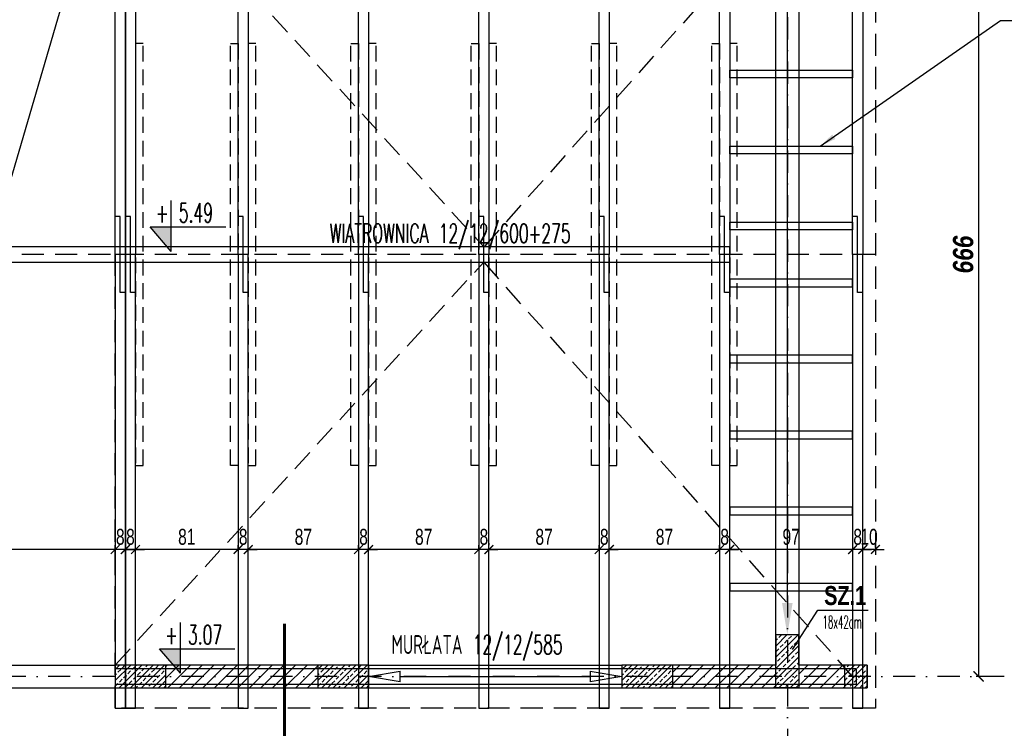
# Model space of a CAD drawing. Extents: x 10476 to 23681, y -304923 to -300723.
# Tile 22 of 25: x 21160 to 21937, y -302086 to -301527. Entities that reach past the tile are written whole.
import ezdxf

# ---------------------------------------------------------------- set-up
doc = ezdxf.new("R2010")
doc.units = 0
doc.header["$MEASUREMENT"] = 0
for name, pattern in [('DASH', [0.75, 0.5, -0.25]), ('DASHDOT', [1, 0.5, -0.25, 0, -0.25]), ('DASHED', [0.75, 0.5, -0.25])]:
    doc.linetypes.add(name, pattern=pattern)
doc.layers.get('0').update_dxf_attribs({"linetype": 'CONTINUOUS'})
doc.layers.get('DEFPOINTS').update_dxf_attribs({"linetype": 'CONTINUOUS'})
doc.layers.add('OBRYS', color=7, linetype='CONTINUOUS')
doc.styles.add('GRYF', font='arialbd.ttf', dxfattribs={"width": 0.8})
doc.styles.add('kursywa', font='arialbi.ttf', dxfattribs={"width": 0.8})
doc.styles.add('RAMKA', font='arial.ttf', dxfattribs={"width": 0.7})
doc.styles.get("Standard").update_dxf_attribs({"font": 'txt.shx', "width": 0.6})
doc.dimstyles.new('1-100', dxfattribs={"dimscale": 4, "dimtxt": 4, "dimasz": 2, "dimexe": 0.5, "dimexo": 1, "dimgap": 1, "dimtad": 1, "dimdec": 0, "dimrnd": 0.1, "dimdsep": 46, "dimtxsty": 'kursywa', "dimblk": 'ARCHTICK', "dimcen": 0, "dimclrd": 2, "dimclre": 2, "dimclrt": 7, "dimazin": 2, "dimtfac": 1, "dimtdec": 0, "dimtix": 1, "dimtmove": 0, "dimatfit": 3, "dimfxl": 1, "dimtolj": 1, "dimarcsym": 0})
doc.dimstyles.new('1-50', dxfattribs={"dimscale": 6.5, "dimtxt": 2, "dimasz": 1, "dimexe": 0.5, "dimexo": 1, "dimgap": 0.5, "dimtad": 1, "dimrnd": 0.5, "dimdsep": 46, "dimtxsty": 'RAMKA', "dimblk": 'ARCHTICK', "dimcen": 0, "dimclrd": 2, "dimclre": 2, "dimclrt": 7, "dimadec": 0, "dimazin": 2, "dimtfac": 1, "dimtix": 1, "dimtmove": 0, "dimatfit": 3, "dimfxl": 1, "dimtolj": 1, "dimarcsym": 0})
doc.dimstyles.new('1-75', dxfattribs={"dimscale": 7, "dimtxt": 1.8, "dimasz": 1, "dimexe": 0.5, "dimexo": 1, "dimgap": 0.5, "dimtad": 1, "dimrnd": 0.5, "dimdsep": 46, "dimtxsty": 'RAMKA', "dimblk": 'ARCHTICK', "dimcen": 0, "dimclrd": 2, "dimclre": 2, "dimclrt": 7, "dimadec": 0, "dimazin": 2, "dimtfac": 1, "dimtix": 1, "dimtmove": 0, "dimatfit": 3, "dimfxl": 1, "dimtolj": 1, "dimarcsym": 0})
doc.dimstyles.new('podciągi', dxfattribs={"dimscale": 0, "dimtxt": 0.0001, "dimasz": 25, "dimexe": 0, "dimexo": 0, "dimgap": 0.6, "dimtad": 1, "dimdec": 4, "dimrnd": 0.1, "dimdsep": 46, "dimtxsty": 'Standard', "dimcen": 0, "dimclrd": 1, "dimclre": 2, "dimclrt": 2, "dimadec": 0, "dimazin": 0, "dimtfac": 1, "dimtdec": 4, "dimtix": 1, "dimtmove": 0, "dimatfit": 3, "dimfxl": 1, "dimtolj": 1, "dimarcsym": 0})
pattern_1 = [(45, (-115647.39, -269893.226), (-4.5961939, 4.5961939), [])]

# ---------------------------------------------------------------- blocks, each defined once
blk = doc.blocks.new('_ArchTick')
at = {"color": 0, "linetype": 'Continuous', "const_width": 0.15}
blk.add_lwpolyline([(-0.5, -0.5), (0.5, 0.5)], dxfattribs=at)
blk = doc.blocks.new('*D6')
at = {"color": 2, "lineweight": -2, "ltscale": 35, "transparency": 16777216}
for p, q in [((21930.98, -301379.15), (21914.45, -301379.15)), ((21916.45, -301379.15), (21916.45, -302045.15)), ((21930.98, -302045.15), (21914.45, -302045.15))]:
    blk.add_line(p, q, dxfattribs=at)
at = {"layer": 'DEFPOINTS', "color": 0, "ltscale": 35, "transparency": 16777216}
for p in [(21934.98, -301379.15), (21916.45, -302045.15), (21934.98, -302045.15)]:
    blk.add_point(p, dxfattribs=at)
at = {"color": 2, "lineweight": -2, "ltscale": 35, "transparency": 16777216, "xscale": 8, "yscale": 8, "zscale": 8}
for p, rotation in [((21916.45, -301379.15), 90), ((21916.45, -302045.15), 270)]:
    blk.add_blockref('_ArchTick', p, dxfattribs=dict(at, rotation=rotation))
at = {"color": 7, "ltscale": 35, "transparency": 16777216, "insert": (21904.28, -301712.15), "char_height": 16, "attachment_point": 5, "rotation": 90, "style": 'kursywa'}
blk.add_mtext('\\A1;666', dxfattribs=at)
blk = doc.blocks.new('*D7')
at = {"color": 1, "lineweight": -2, "ltscale": 35, "transparency": 16777216}
blk.add_line((21765.44, -301437.15), (21765.44, -301987.15), dxfattribs=at)
at = {"color": 1, "ltscale": 35, "transparency": 16777216}
for points in [[(21761.28, -301437.15), (21769.61, -301437.15), (21765.44, -301412.15)], [(21761.28, -301987.15), (21769.61, -301987.15), (21765.44, -302012.15)]]:
    blk.add_solid(points, dxfattribs=at)
at = {"layer": 'DEFPOINTS', "color": 0, "ltscale": 35, "transparency": 16777216}
for p in [(21765.44, -301412.15), (21765.44, -302012.15), (21765.44, -302012.15)]:
    blk.add_point(p, dxfattribs=at)
at = {"color": 2, "ltscale": 35, "transparency": 16777216, "insert": (21764.84, -301712.15), "char_height": 0.0001, "attachment_point": 5, "rotation": 90}
blk.add_mtext('\\A1;600', dxfattribs=at)
blk = doc.blocks.new('_ClosedBlank')
at = {"color": 0, "linetype": 'ByBlock', "lineweight": -2}
for p, q in [((-1, 0.167), (0, 0)), ((-1, 0.167), (-1, -0.167)), ((0, 0), (-1, -0.167))]:
    blk.add_line(p, q, dxfattribs=at)
blk = doc.blocks.new('*D9')
at = {"color": 7, "lineweight": -2, "ltscale": 35, "transparency": 16777216}
blk.add_line((21459.94, -302045.15), (21609.94, -302045.15), dxfattribs=at)
at = {"layer": 'DEFPOINTS', "color": 0, "ltscale": 35, "transparency": 16777216}
for p in [(21434.94, -302045.15), (21634.94, -302045.15), (21634.94, -302045.15)]:
    blk.add_point(p, dxfattribs=at)
at = {"color": 7, "lineweight": -2, "ltscale": 35, "transparency": 16777216, "xscale": 25, "yscale": 25, "zscale": 25, "rotation": 180}
blk.add_blockref('_ClosedBlank', (21434.94, -302045.15), dxfattribs=at)
at = {"color": 7, "lineweight": -2, "ltscale": 35, "transparency": 16777216, "xscale": 25, "yscale": 25, "zscale": 25}
blk.add_blockref('_ClosedBlank', (21634.94, -302045.15), dxfattribs=at)
at = {"color": 2, "ltscale": 35, "transparency": 16777216, "insert": (21534.94, -302044.55), "char_height": 0.0001, "attachment_point": 5}
blk.add_mtext('\\A1;200', dxfattribs=at)
blk = doc.blocks.new('W')
at = {"layer": 'OBRYS', "linetype": 'Continuous'}
for p, q in [((0, -32.09), (0, 0)), ((0, -32.09), (-13.28, -16.67)), ((-13.28, -16.67), (34.41, -16.67))]:
    blk.add_line(p, q, dxfattribs=at)
blk = doc.blocks.new('*D32')
at = {"color": 2, "lineweight": -2, "ltscale": 35, "transparency": 16777216}
for p, q in [((21824.94, -301943.38), (21824.94, -301941.45)), ((21834.94, -301943.38), (21834.94, -301941.45)), ((21824.94, -301944.95), (21817.94, -301944.95)), ((21834.94, -301944.95), (21824.94, -301944.95)), ((21834.94, -301944.95), (21841.94, -301944.95))]:
    blk.add_line(p, q, dxfattribs=at)
at = {"layer": 'DEFPOINTS', "color": 0, "ltscale": 35, "transparency": 16777216}
for p in [(21824.94, -301944.95), (21824.94, -301950.38), (21834.94, -301950.38)]:
    blk.add_point(p, dxfattribs=at)
at = {"color": 2, "lineweight": -2, "ltscale": 35, "transparency": 16777216, "xscale": 7, "yscale": 7, "zscale": 7}
blk.add_blockref('_ArchTick', (21824.94, -301944.95), dxfattribs=at)
at = {"color": 2, "lineweight": -2, "ltscale": 35, "transparency": 16777216, "xscale": 7, "yscale": 7, "zscale": 7, "rotation": 180}
blk.add_blockref('_ArchTick', (21834.94, -301944.95), dxfattribs=at)
at = {"color": 7, "ltscale": 35, "transparency": 16777216, "insert": (21829.94, -301935.02), "char_height": 12.6, "attachment_point": 5, "style": 'RAMKA'}
blk.add_mtext('\\A1;10', dxfattribs=at)
blk = doc.blocks.new('*D33')
at = {"color": 2, "lineweight": -2, "ltscale": 35, "transparency": 16777216}
for p, q in [((21816.94, -301937.95), (21816.94, -301941.45)), ((21824.94, -301943.38), (21824.94, -301941.45)), ((21816.94, -301944.95), (21809.94, -301944.95)), ((21824.94, -301944.95), (21816.94, -301944.95)), ((21824.94, -301944.95), (21831.94, -301944.95))]:
    blk.add_line(p, q, dxfattribs=at)
at = {"layer": 'DEFPOINTS', "color": 0, "ltscale": 35, "transparency": 16777216}
for p in [(21816.94, -301944.95), (21816.94, -301944.95), (21824.94, -301950.38)]:
    blk.add_point(p, dxfattribs=at)
at = {"color": 2, "lineweight": -2, "ltscale": 35, "transparency": 16777216, "xscale": 7, "yscale": 7, "zscale": 7}
blk.add_blockref('_ArchTick', (21816.94, -301944.95), dxfattribs=at)
at = {"color": 2, "lineweight": -2, "ltscale": 35, "transparency": 16777216, "xscale": 7, "yscale": 7, "zscale": 7, "rotation": 180}
blk.add_blockref('_ArchTick', (21824.94, -301944.95), dxfattribs=at)
at = {"color": 7, "ltscale": 35, "transparency": 16777216, "insert": (21820.94, -301935.02), "char_height": 12.6, "attachment_point": 5, "style": 'RAMKA'}
blk.add_mtext('\\A1;8', dxfattribs=at)
blk = doc.blocks.new('*D34')
at = {"color": 2, "lineweight": -2, "ltscale": 35, "transparency": 16777216}
for p, q in [((21719.94, -301944.68), (21719.94, -301941.45)), ((21816.94, -301937.95), (21816.94, -301941.45)), ((21816.94, -301944.95), (21719.94, -301944.95))]:
    blk.add_line(p, q, dxfattribs=at)
at = {"layer": 'DEFPOINTS', "color": 0, "ltscale": 35, "transparency": 16777216}
for p in [(21719.94, -301944.95), (21816.94, -301944.95), (21719.94, -301951.68)]:
    blk.add_point(p, dxfattribs=at)
at = {"color": 2, "lineweight": -2, "ltscale": 35, "transparency": 16777216, "xscale": 7, "yscale": 7, "zscale": 7, "rotation": 180}
blk.add_blockref('_ArchTick', (21719.94, -301944.95), dxfattribs=at)
at = {"color": 2, "lineweight": -2, "ltscale": 35, "transparency": 16777216, "xscale": 7, "yscale": 7, "zscale": 7}
blk.add_blockref('_ArchTick', (21816.94, -301944.95), dxfattribs=at)
at = {"color": 7, "ltscale": 35, "transparency": 16777216, "insert": (21768.44, -301935.02), "char_height": 12.6, "attachment_point": 5, "style": 'RAMKA'}
blk.add_mtext('\\A1;97', dxfattribs=at)
blk = doc.blocks.new('*D35')
at = {"color": 2, "lineweight": -2, "ltscale": 35, "transparency": 16777216}
for p, q in [((21711.94, -301946.79), (21711.94, -301941.45)), ((21719.94, -301944.68), (21719.94, -301941.45)), ((21711.94, -301944.95), (21704.94, -301944.95)), ((21719.94, -301944.95), (21711.94, -301944.95)), ((21719.94, -301944.95), (21726.94, -301944.95))]:
    blk.add_line(p, q, dxfattribs=at)
at = {"layer": 'DEFPOINTS', "color": 0, "ltscale": 35, "transparency": 16777216}
for p in [(21711.94, -301944.95), (21711.94, -301953.79), (21719.94, -301951.68)]:
    blk.add_point(p, dxfattribs=at)
at = {"color": 2, "lineweight": -2, "ltscale": 35, "transparency": 16777216, "xscale": 7, "yscale": 7, "zscale": 7}
blk.add_blockref('_ArchTick', (21711.94, -301944.95), dxfattribs=at)
at = {"color": 2, "lineweight": -2, "ltscale": 35, "transparency": 16777216, "xscale": 7, "yscale": 7, "zscale": 7, "rotation": 180}
blk.add_blockref('_ArchTick', (21719.94, -301944.95), dxfattribs=at)
at = {"color": 7, "ltscale": 35, "transparency": 16777216, "insert": (21715.94, -301935.02), "char_height": 12.6, "attachment_point": 5, "style": 'RAMKA'}
blk.add_mtext('\\A1;8', dxfattribs=at)
blk = doc.blocks.new('*D36')
at = {"color": 2, "lineweight": -2, "ltscale": 35, "transparency": 16777216}
for p, q in [((21624.94, -301944.44), (21624.94, -301941.45)), ((21711.94, -301946.79), (21711.94, -301941.45)), ((21711.94, -301944.95), (21624.94, -301944.95))]:
    blk.add_line(p, q, dxfattribs=at)
at = {"layer": 'DEFPOINTS', "color": 0, "ltscale": 35, "transparency": 16777216}
for p in [(21624.94, -301944.95), (21624.94, -301951.44), (21711.94, -301953.79)]:
    blk.add_point(p, dxfattribs=at)
at = {"color": 2, "lineweight": -2, "ltscale": 35, "transparency": 16777216, "xscale": 7, "yscale": 7, "zscale": 7, "rotation": 180}
blk.add_blockref('_ArchTick', (21624.94, -301944.95), dxfattribs=at)
at = {"color": 2, "lineweight": -2, "ltscale": 35, "transparency": 16777216, "xscale": 7, "yscale": 7, "zscale": 7}
blk.add_blockref('_ArchTick', (21711.94, -301944.95), dxfattribs=at)
at = {"color": 7, "ltscale": 35, "transparency": 16777216, "insert": (21668.44, -301935.02), "char_height": 12.6, "attachment_point": 5, "style": 'RAMKA'}
blk.add_mtext('\\A1;87', dxfattribs=at)
blk = doc.blocks.new('*D37')
at = {"color": 2, "lineweight": -2, "ltscale": 35, "transparency": 16777216}
for p, q in [((21616.94, -301944.44), (21616.94, -301941.45)), ((21624.94, -301944.44), (21624.94, -301941.45)), ((21616.94, -301944.95), (21609.94, -301944.95)), ((21624.94, -301944.95), (21616.94, -301944.95)), ((21624.94, -301944.95), (21631.94, -301944.95))]:
    blk.add_line(p, q, dxfattribs=at)
at = {"layer": 'DEFPOINTS', "color": 0, "ltscale": 35, "transparency": 16777216}
for p in [(21616.94, -301944.95), (21616.94, -301951.44), (21624.94, -301951.44)]:
    blk.add_point(p, dxfattribs=at)
at = {"color": 2, "lineweight": -2, "ltscale": 35, "transparency": 16777216, "xscale": 7, "yscale": 7, "zscale": 7}
blk.add_blockref('_ArchTick', (21616.94, -301944.95), dxfattribs=at)
at = {"color": 2, "lineweight": -2, "ltscale": 35, "transparency": 16777216, "xscale": 7, "yscale": 7, "zscale": 7, "rotation": 180}
blk.add_blockref('_ArchTick', (21624.94, -301944.95), dxfattribs=at)
at = {"color": 7, "ltscale": 35, "transparency": 16777216, "insert": (21620.94, -301935.02), "char_height": 12.6, "attachment_point": 5, "style": 'RAMKA'}
blk.add_mtext('\\A1;8', dxfattribs=at)
blk = doc.blocks.new('*D38')
at = {"color": 2, "lineweight": -2, "ltscale": 35, "transparency": 16777216}
for p, q in [((21529.94, -301939.84), (21529.94, -301941.45)), ((21616.94, -301944.44), (21616.94, -301941.45)), ((21616.94, -301944.95), (21529.94, -301944.95))]:
    blk.add_line(p, q, dxfattribs=at)
at = {"layer": 'DEFPOINTS', "color": 0, "ltscale": 35, "transparency": 16777216}
for p in [(21529.94, -301944.95), (21529.94, -301946.84), (21616.94, -301951.44)]:
    blk.add_point(p, dxfattribs=at)
at = {"color": 2, "lineweight": -2, "ltscale": 35, "transparency": 16777216, "xscale": 7, "yscale": 7, "zscale": 7, "rotation": 180}
blk.add_blockref('_ArchTick', (21529.94, -301944.95), dxfattribs=at)
at = {"color": 2, "lineweight": -2, "ltscale": 35, "transparency": 16777216, "xscale": 7, "yscale": 7, "zscale": 7}
blk.add_blockref('_ArchTick', (21616.94, -301944.95), dxfattribs=at)
at = {"color": 7, "ltscale": 35, "transparency": 16777216, "insert": (21573.44, -301935.02), "char_height": 12.6, "attachment_point": 5, "style": 'RAMKA'}
blk.add_mtext('\\A1;87', dxfattribs=at)
blk = doc.blocks.new('*D39')
at = {"color": 2, "lineweight": -2, "ltscale": 35, "transparency": 16777216}
for p, q in [((21521.94, -301944.47), (21521.94, -301941.45)), ((21529.94, -301939.84), (21529.94, -301941.45)), ((21521.94, -301944.95), (21514.94, -301944.95)), ((21529.94, -301944.95), (21521.94, -301944.95)), ((21529.94, -301944.95), (21536.94, -301944.95))]:
    blk.add_line(p, q, dxfattribs=at)
at = {"layer": 'DEFPOINTS', "color": 0, "ltscale": 35, "transparency": 16777216}
for p in [(21521.94, -301944.95), (21529.94, -301946.84), (21521.94, -301951.47)]:
    blk.add_point(p, dxfattribs=at)
at = {"color": 2, "lineweight": -2, "ltscale": 35, "transparency": 16777216, "xscale": 7, "yscale": 7, "zscale": 7}
blk.add_blockref('_ArchTick', (21521.94, -301944.95), dxfattribs=at)
at = {"color": 2, "lineweight": -2, "ltscale": 35, "transparency": 16777216, "xscale": 7, "yscale": 7, "zscale": 7, "rotation": 180}
blk.add_blockref('_ArchTick', (21529.94, -301944.95), dxfattribs=at)
at = {"color": 7, "ltscale": 35, "transparency": 16777216, "insert": (21525.94, -301935.02), "char_height": 12.6, "attachment_point": 5, "style": 'RAMKA'}
blk.add_mtext('\\A1;8', dxfattribs=at)
blk = doc.blocks.new('*D40')
at = {"color": 2, "lineweight": -2, "ltscale": 35, "transparency": 16777216}
for p, q in [((21434.94, -301944.47), (21434.94, -301941.45)), ((21521.94, -301944.47), (21521.94, -301941.45)), ((21521.94, -301944.95), (21434.94, -301944.95))]:
    blk.add_line(p, q, dxfattribs=at)
at = {"layer": 'DEFPOINTS', "color": 0, "ltscale": 35, "transparency": 16777216}
for p in [(21434.94, -301944.95), (21434.94, -301951.47), (21521.94, -301951.47)]:
    blk.add_point(p, dxfattribs=at)
at = {"color": 2, "lineweight": -2, "ltscale": 35, "transparency": 16777216, "xscale": 7, "yscale": 7, "zscale": 7, "rotation": 180}
blk.add_blockref('_ArchTick', (21434.94, -301944.95), dxfattribs=at)
at = {"color": 2, "lineweight": -2, "ltscale": 35, "transparency": 16777216, "xscale": 7, "yscale": 7, "zscale": 7}
blk.add_blockref('_ArchTick', (21521.94, -301944.95), dxfattribs=at)
at = {"color": 7, "ltscale": 35, "transparency": 16777216, "insert": (21478.44, -301935.02), "char_height": 12.6, "attachment_point": 5, "style": 'RAMKA'}
blk.add_mtext('\\A1;87', dxfattribs=at)
blk = doc.blocks.new('*D41')
at = {"color": 2, "lineweight": -2, "ltscale": 35, "transparency": 16777216}
for p, q in [((21426.94, -301944.47), (21426.94, -301941.45)), ((21434.94, -301944.47), (21434.94, -301941.45)), ((21426.94, -301944.95), (21419.94, -301944.95)), ((21434.94, -301944.95), (21426.94, -301944.95)), ((21434.94, -301944.95), (21441.94, -301944.95))]:
    blk.add_line(p, q, dxfattribs=at)
at = {"layer": 'DEFPOINTS', "color": 0, "ltscale": 35, "transparency": 16777216}
for p in [(21426.94, -301944.95), (21426.94, -301951.47), (21434.94, -301951.47)]:
    blk.add_point(p, dxfattribs=at)
at = {"color": 2, "lineweight": -2, "ltscale": 35, "transparency": 16777216, "xscale": 7, "yscale": 7, "zscale": 7}
blk.add_blockref('_ArchTick', (21426.94, -301944.95), dxfattribs=at)
at = {"color": 2, "lineweight": -2, "ltscale": 35, "transparency": 16777216, "xscale": 7, "yscale": 7, "zscale": 7, "rotation": 180}
blk.add_blockref('_ArchTick', (21434.94, -301944.95), dxfattribs=at)
at = {"color": 7, "ltscale": 35, "transparency": 16777216, "insert": (21430.94, -301935.02), "char_height": 12.6, "attachment_point": 5, "style": 'RAMKA'}
blk.add_mtext('\\A1;8', dxfattribs=at)
blk = doc.blocks.new('*D42')
at = {"color": 2, "lineweight": -2, "ltscale": 35, "transparency": 16777216}
for p, q in [((21339.94, -301944.47), (21339.94, -301941.45)), ((21426.94, -301944.47), (21426.94, -301941.45)), ((21426.94, -301944.95), (21339.94, -301944.95))]:
    blk.add_line(p, q, dxfattribs=at)
at = {"layer": 'DEFPOINTS', "color": 0, "ltscale": 35, "transparency": 16777216}
for p in [(21339.94, -301944.95), (21339.94, -301951.47), (21426.94, -301951.47)]:
    blk.add_point(p, dxfattribs=at)
at = {"color": 2, "lineweight": -2, "ltscale": 35, "transparency": 16777216, "xscale": 7, "yscale": 7, "zscale": 7, "rotation": 180}
blk.add_blockref('_ArchTick', (21339.94, -301944.95), dxfattribs=at)
at = {"color": 2, "lineweight": -2, "ltscale": 35, "transparency": 16777216, "xscale": 7, "yscale": 7, "zscale": 7}
blk.add_blockref('_ArchTick', (21426.94, -301944.95), dxfattribs=at)
at = {"color": 7, "ltscale": 35, "transparency": 16777216, "insert": (21383.44, -301935.02), "char_height": 12.6, "attachment_point": 5, "style": 'RAMKA'}
blk.add_mtext('\\A1;87', dxfattribs=at)
blk = doc.blocks.new('*D43')
at = {"color": 2, "lineweight": -2, "ltscale": 35, "transparency": 16777216}
for p, q in [((21331.94, -301944.47), (21331.94, -301941.45)), ((21339.94, -301944.47), (21339.94, -301941.45)), ((21331.94, -301944.95), (21324.94, -301944.95)), ((21339.94, -301944.95), (21331.94, -301944.95)), ((21339.94, -301944.95), (21346.94, -301944.95))]:
    blk.add_line(p, q, dxfattribs=at)
at = {"layer": 'DEFPOINTS', "color": 0, "ltscale": 35, "transparency": 16777216}
for p in [(21331.94, -301944.95), (21331.94, -301951.47), (21339.94, -301951.47)]:
    blk.add_point(p, dxfattribs=at)
at = {"color": 2, "lineweight": -2, "ltscale": 35, "transparency": 16777216, "xscale": 7, "yscale": 7, "zscale": 7}
blk.add_blockref('_ArchTick', (21331.94, -301944.95), dxfattribs=at)
at = {"color": 2, "lineweight": -2, "ltscale": 35, "transparency": 16777216, "xscale": 7, "yscale": 7, "zscale": 7, "rotation": 180}
blk.add_blockref('_ArchTick', (21339.94, -301944.95), dxfattribs=at)
at = {"color": 7, "ltscale": 35, "transparency": 16777216, "insert": (21335.94, -301935.02), "char_height": 12.6, "attachment_point": 5, "style": 'RAMKA'}
blk.add_mtext('\\A1;8', dxfattribs=at)
blk = doc.blocks.new('*D44')
at = {"color": 2, "lineweight": -2, "ltscale": 35, "transparency": 16777216}
for p, q in [((21250.94, -301949.9), (21250.94, -301941.45)), ((21331.94, -301944.47), (21331.94, -301941.45)), ((21331.94, -301944.95), (21250.94, -301944.95))]:
    blk.add_line(p, q, dxfattribs=at)
at = {"layer": 'DEFPOINTS', "color": 0, "ltscale": 35, "transparency": 16777216}
for p in [(21250.94, -301944.95), (21250.94, -301956.9), (21331.94, -301951.47)]:
    blk.add_point(p, dxfattribs=at)
at = {"color": 2, "lineweight": -2, "ltscale": 35, "transparency": 16777216, "xscale": 7, "yscale": 7, "zscale": 7, "rotation": 180}
blk.add_blockref('_ArchTick', (21250.94, -301944.95), dxfattribs=at)
at = {"color": 2, "lineweight": -2, "ltscale": 35, "transparency": 16777216, "xscale": 7, "yscale": 7, "zscale": 7}
blk.add_blockref('_ArchTick', (21331.94, -301944.95), dxfattribs=at)
at = {"color": 7, "ltscale": 35, "transparency": 16777216, "insert": (21291.44, -301935.02), "char_height": 12.6, "attachment_point": 5, "style": 'RAMKA'}
blk.add_mtext('\\A1;81', dxfattribs=at)
blk = doc.blocks.new('*D45')
at = {"color": 2, "lineweight": -2, "ltscale": 35, "transparency": 16777216}
for p, q in [((21242.94, -301949.9), (21242.94, -301941.45)), ((21250.94, -301949.9), (21250.94, -301941.45)), ((21242.94, -301944.95), (21235.94, -301944.95)), ((21250.94, -301944.95), (21242.94, -301944.95)), ((21250.94, -301944.95), (21257.94, -301944.95))]:
    blk.add_line(p, q, dxfattribs=at)
at = {"layer": 'DEFPOINTS', "color": 0, "ltscale": 35, "transparency": 16777216}
for p in [(21242.94, -301944.95), (21242.94, -301956.9), (21250.94, -301956.9)]:
    blk.add_point(p, dxfattribs=at)
at = {"color": 2, "lineweight": -2, "ltscale": 35, "transparency": 16777216, "xscale": 7, "yscale": 7, "zscale": 7}
blk.add_blockref('_ArchTick', (21242.94, -301944.95), dxfattribs=at)
at = {"color": 2, "lineweight": -2, "ltscale": 35, "transparency": 16777216, "xscale": 7, "yscale": 7, "zscale": 7, "rotation": 180}
blk.add_blockref('_ArchTick', (21250.94, -301944.95), dxfattribs=at)
at = {"color": 7, "ltscale": 35, "transparency": 16777216, "insert": (21246.94, -301935.02), "char_height": 12.6, "attachment_point": 5, "style": 'RAMKA'}
blk.add_mtext('\\A1;8', dxfattribs=at)
blk = doc.blocks.new('*D46')
at = {"color": 2, "lineweight": -2, "ltscale": 35, "transparency": 16777216}
for p, q in [((21234.94, -301949.9), (21234.94, -301941.45)), ((21242.94, -301949.9), (21242.94, -301941.45)), ((21234.94, -301944.95), (21227.94, -301944.95)), ((21242.94, -301944.95), (21234.94, -301944.95)), ((21242.94, -301944.95), (21249.94, -301944.95))]:
    blk.add_line(p, q, dxfattribs=at)
at = {"layer": 'DEFPOINTS', "color": 0, "ltscale": 35, "transparency": 16777216}
for p in [(21234.94, -301944.95), (21234.94, -301956.9), (21242.94, -301956.9)]:
    blk.add_point(p, dxfattribs=at)
at = {"color": 2, "lineweight": -2, "ltscale": 35, "transparency": 16777216, "xscale": 7, "yscale": 7, "zscale": 7}
blk.add_blockref('_ArchTick', (21234.94, -301944.95), dxfattribs=at)
at = {"color": 2, "lineweight": -2, "ltscale": 35, "transparency": 16777216, "xscale": 7, "yscale": 7, "zscale": 7, "rotation": 180}
blk.add_blockref('_ArchTick', (21242.94, -301944.95), dxfattribs=at)
at = {"color": 7, "ltscale": 35, "transparency": 16777216, "insert": (21238.94, -301935.02), "char_height": 12.6, "attachment_point": 5, "style": 'RAMKA'}
blk.add_mtext('\\A1;8', dxfattribs=at)
blk = doc.blocks.new('*D47')
at = {"color": 2, "lineweight": -2, "ltscale": 35, "transparency": 16777216}
for p, q in [((21034.95, -301944.34), (21034.95, -301941.45)), ((21234.94, -301949.9), (21234.94, -301941.45)), ((21234.94, -301944.95), (21034.95, -301944.95))]:
    blk.add_line(p, q, dxfattribs=at)
at = {"layer": 'DEFPOINTS', "color": 0, "ltscale": 35, "transparency": 16777216}
for p in [(21034.95, -301944.95), (21034.95, -301951.34), (21234.94, -301956.9)]:
    blk.add_point(p, dxfattribs=at)
at = {"color": 2, "lineweight": -2, "ltscale": 35, "transparency": 16777216, "xscale": 7, "yscale": 7, "zscale": 7, "rotation": 180}
blk.add_blockref('_ArchTick', (21034.95, -301944.95), dxfattribs=at)
at = {"color": 2, "lineweight": -2, "ltscale": 35, "transparency": 16777216, "xscale": 7, "yscale": 7, "zscale": 7}
blk.add_blockref('_ArchTick', (21234.94, -301944.95), dxfattribs=at)
at = {"color": 7, "ltscale": 35, "transparency": 16777216, "insert": (21134.95, -301935.02), "char_height": 12.6, "attachment_point": 5, "style": 'RAMKA'}
blk.add_mtext('\\A1;200', dxfattribs=at)

msp = doc.modelspace()

# ---------------------------------------------------------------- hatches: boundary and pattern name
at = {"linetype": 'Continuous', "ltscale": 35}
h = msp.add_hatch(dxfattribs=at)
h.set_pattern_fill('ANSI33', scale=25, style=0)
h.set_pattern_definition([(45, (-1734.902, -132074.5625), (-4.41941738, 4.41941738), []), (45, (-1730.483, -132074.5625), (-4.41941738, 4.41941738), [3.125, -1.5625])])
h.paths.add_polyline_path([(21774.44498, -302054.14813), (21774.44498, -302012.14813), (21756.44498, -302012.14813), (21756.44498, -302054.14813)])
h = msp.add_hatch(dxfattribs=at)
h.set_pattern_fill('ANSI33', scale=25, style=0)
h.set_pattern_definition([(45, (-2234.402, -132097.5625), (-4.41941738, 4.41941738), []), (45, (-2229.983, -132097.5625), (-4.41941738, 4.41941738), [3.125, -1.5625])])
h.paths.add_polyline_path([(21274.94498, -302054.14813), (21274.94498, -302036.14813), (21234.94498, -302036.14813), (21234.94498, -302054.14813)])
at = {"linetype": 'DASHDOT', "ltscale": 35}
h = msp.add_hatch(dxfattribs=at)
h.set_pattern_fill('CEGŁA_ZWYKŁA', color=2, scale=100, style=0, pattern_type=2)
h.set_pattern_definition(pattern_1)
h.paths.add_polyline_path([(21274.94498, -302036.14813), (21274.94498, -302054.14813), (21434.94497, -302054.14813), (21394.94498, -302054.14813), (21394.94498, -302036.14813)])
at = {"linetype": 'Continuous', "ltscale": 35}
h = msp.add_hatch(dxfattribs=at)
h.set_pattern_fill('ANSI33', scale=25, style=0)
h.set_pattern_definition([(45, (-2074.402, -132097.5625), (-4.41941738, 4.41941738), []), (45, (-2069.983, -132097.5625), (-4.41941738, 4.41941738), [3.125, -1.5625])])
h.paths.add_polyline_path([(21434.94498, -302054.14813), (21434.94498, -302036.14813), (21394.94498, -302036.14813), (21394.94498, -302054.14813)])
h = msp.add_hatch(dxfattribs=at)
h.set_pattern_fill('ANSI33', scale=25, style=0)
h.set_pattern_definition([(45, (-1834.402, -132097.5625), (-4.41941738, 4.41941738), []), (45, (-1829.983, -132097.5625), (-4.41941738, 4.41941738), [3.125, -1.5625])])
h.paths.add_polyline_path([(21674.94498, -302054.14813), (21674.94498, -302036.14813), (21634.94498, -302036.14813), (21634.94498, -302054.14813)])
at = {"linetype": 'DASHDOT', "ltscale": 35}
h = msp.add_hatch(dxfattribs=at)
h.set_pattern_fill('CEGŁA_ZWYKŁA', color=2, scale=100, style=0, pattern_type=2)
h.set_pattern_definition(pattern_1)
h.paths.add_polyline_path([(21674.94498, -302054.14813), (21756.44498, -302054.14813), (21756.44498, -302036.14813), (21677.39672, -302036.14813), (21674.94498, -302036.14813)])
h = msp.add_hatch(dxfattribs=at)
h.set_pattern_fill('CEGŁA_ZWYKŁA', color=2, scale=100, style=0, pattern_type=2)
h.set_pattern_definition(pattern_1)
h.paths.add_polyline_path([(21810.44497, -302054.14813), (21810.44497, -302036.14813), (21774.44498, -302036.14813), (21774.44498, -302054.14813)])
at = {"linetype": 'Continuous', "ltscale": 35}
h = msp.add_hatch(dxfattribs=at)
h.set_pattern_fill('ANSI33', scale=25, style=0)
h.set_pattern_definition([(45, (-1680.902, -132097.5625), (-4.41941738, 4.41941738), []), (45, (-1676.483, -132097.5625), (-4.41941738, 4.41941738), [3.125, -1.5625])])
h.paths.add_polyline_path([(21828.44497, -302054.14813), (21828.44498, -302036.14813), (21810.44498, -302036.14813), (21810.44497, -302054.14813)])

# ---------------------------------------------------------------- linework, layer by layer
at = {"color": 2, "linetype": 'DASHDOT', "ltscale": 35}
for p, q in [((21765.44498, -301244.04504), (21765.44498, -302251.70165)), ((21936.58, -302045.14813), (19908.02, -302045.14813))]:
    msp.add_line(p, q, dxfattribs=at)
at = {"color": 2, "ltscale": 35}
for p, q in [((21234.94498, -301370.14813), (21034.94587, -302054.14813)), ((21933.61817, -301527.5582), (22183.78503, -301527.5582))]:
    msp.add_line(p, q, dxfattribs=at)
at = {"color": 3, "linetype": 'DASHED', "ltscale": 35}
for p, q in [((21816.94498, -301379.14813), (21525.94498, -301706.14773)), ((21234.94498, -301388.14813), (21525.94498, -301706.14773)), ((21234.94498, -302036.14813), (21525.94498, -301718.14853)), ((21816.94498, -302045.14813), (21525.94498, -301718.14853))]:
    msp.add_line(p, q, dxfattribs=at)
at = {"color": 2}
for p, q in [((21756.44498, -302013.14813), (21756.44498, -301412.14813)), ((21774.44498, -301412.14813), (21774.44498, -302013.14813)), ((21034.94498, -302036.14813), (21234.94498, -302036.14813)), ((21434.94498, -302036.14813), (21634.94498, -302036.14813)), ((21034.94498, -302054.14813), (21234.94498, -302054.14813)), ((21434.94498, -302054.14813), (21634.94498, -302054.14813))]:
    msp.add_line(p, q, dxfattribs=at)
at = {"color": 4, "linetype": 'DASH', "ltscale": 35}
msp.add_line((21834.94498, -301712.14813), (20034.94498, -301712.14813), dxfattribs=at)
at = {"color": 7, "ltscale": 35}
for p, q in [((21367.66502, -302003.58867), (21367.66502, -302152.46456)), ((21368.36502, -302003.58867), (21368.36502, -302152.46456)), ((21369.06502, -302003.58867), (21369.06502, -302152.46456))]:
    msp.add_line(p, q, dxfattribs=at)
at = {"linetype": 'Continuous'}
for p, q in [((21756.44498, -302013.14813), (21756.44498, -302036.14813)), ((21774.44498, -302036.14813), (21774.44498, -302013.14813)), ((21434.94498, -302036.14813), (21234.94498, -302036.14813)), ((21234.94498, -302036.14813), (21234.94498, -302054.14813)), ((21434.94498, -302036.14813), (21434.94498, -302054.14813)), ((21756.44498, -302036.14813), (21634.94498, -302036.14813)), ((21634.94498, -302036.14813), (21634.94498, -302054.14813)), ((21790.44498, -302036.14813), (21774.44498, -302036.14813)), ((21828.44498, -302036.14813), (21790.44498, -302036.14813)), ((21828.44498, -302036.14813), (21828.44498, -302054.14813)), ((21234.94498, -302054.14813), (21434.94498, -302054.14813)), ((21634.94498, -302054.14813), (21774.44498, -302054.14813)), ((21774.44498, -302054.14813), (21790.44498, -302054.14813)), ((21790.44498, -302054.14813), (21828.44498, -302054.14813))]:
    msp.add_line(p, q, dxfattribs=at)
at = {"color": 4, "linetype": 'DASH', "ltscale": 35}
msp.add_lwpolyline([(21234.94498, -301354.14813), (21834.94498, -301354.14813), (21834.94498, -302070.14813), (21234.94498, -302070.14813)], close=True, dxfattribs=at)
at = {"color": 7, "ltscale": 35}
for points in [[(21242.94498, -301354.14813), (21242.94498, -301712.14813), (21234.94498, -301712.14813), (21234.94498, -301354.14813)], [(21250.94498, -301354.14813), (21250.94498, -301712.14813), (21242.94498, -301712.14813), (21242.94498, -301354.14813)], [(21339.94498, -301354.14813), (21339.94498, -301712.14813), (21331.94498, -301712.14813), (21331.94498, -301354.14813)], [(21434.94498, -301354.14813), (21434.94498, -301712.14813), (21426.94498, -301712.14813), (21426.94498, -301354.14813)], [(21529.94498, -301354.14813), (21529.94498, -301712.14813), (21521.94498, -301712.14813), (21521.94498, -301354.14813)], [(21624.94498, -301354.14813), (21624.94498, -301712.14813), (21616.94498, -301712.14813), (21616.94498, -301354.14813)], [(21719.94498, -301354.14813), (21719.94498, -301712.14813), (21711.94498, -301712.14813), (21711.94498, -301354.14813)], [(21824.94498, -301354.14813), (21824.94498, -301712.14813), (21816.94498, -301712.14813), (21816.94498, -301354.14813)], [(21816.94498, -301566.64813), (21816.94498, -301572.64813), (21719.94498, -301572.64813), (21719.94498, -301566.64813)], [(21816.94498, -301626.64813), (21816.94498, -301632.64813), (21719.94498, -301632.64813), (21719.94498, -301626.64813)], [(21816.94498, -301686.64813), (21816.94498, -301692.64813), (21719.94498, -301692.64813), (21719.94498, -301686.64813)], [(21242.94498, -302070.14813), (21242.94498, -301712.14813), (21234.94498, -301712.14813), (21234.94498, -302070.14813)], [(21250.94498, -302070.14813), (21250.94498, -301712.14813), (21242.94498, -301712.14813), (21242.94498, -302070.14813)], [(21339.94498, -302070.14813), (21339.94498, -301712.14813), (21331.94498, -301712.14813), (21331.94498, -302070.14813)], [(21434.94498, -302070.14813), (21434.94498, -301712.14813), (21426.94498, -301712.14813), (21426.94498, -302070.14813)], [(21529.94498, -302070.14813), (21529.94498, -301712.14813), (21521.94498, -301712.14813), (21521.94498, -302070.14813)], [(21624.94498, -302070.14813), (21624.94498, -301712.14813), (21616.94498, -301712.14813), (21616.94498, -302070.14813)], [(21719.94498, -302070.14813), (21719.94498, -301712.14813), (21711.94498, -301712.14813), (21711.94498, -302070.14813)], [(21824.94498, -302070.14813), (21824.94498, -301712.14813), (21816.94498, -301712.14813), (21816.94498, -302070.14813)], [(21816.94498, -301737.64813), (21816.94498, -301731.64813), (21719.94498, -301731.64813), (21719.94498, -301737.64813)], [(21816.94498, -301797.64813), (21816.94498, -301791.64813), (21719.94498, -301791.64813), (21719.94498, -301797.64813)], [(21816.94498, -301857.64813), (21816.94498, -301851.64813), (21719.94498, -301851.64813), (21719.94498, -301857.64813)], [(21816.94498, -301917.64813), (21816.94498, -301911.64813), (21719.94498, -301911.64813), (21719.94498, -301917.64813)], [(21816.94498, -301977.64813), (21816.94498, -301971.64813), (21719.94498, -301971.64813), (21719.94498, -301977.64813)], [(21756.44498, -302012.14813), (21774.44498, -302012.14813), (21774.44498, -302054.14813), (21756.44498, -302054.14813)], [(21234.94498, -302054.14813), (21274.94498, -302054.14813), (21274.94498, -302036.14813), (21234.94498, -302036.14813)], [(21394.94498, -302054.14813), (21434.94498, -302054.14813), (21434.94498, -302036.14813), (21394.94498, -302036.14813)], [(21634.94498, -302054.14813), (21674.94498, -302054.14813), (21674.94498, -302036.14813), (21634.94498, -302036.14813)], [(21810.44497, -302054.14813), (21828.44497, -302054.14813), (21828.44497, -302036.14813), (21810.44497, -302036.14813)], [(21819.94498, -302051.14813), (21819.94498, -302039.14813), (21234.94498, -302039.14813), (21234.94498, -302051.14813)]]:
    msp.add_lwpolyline(points, close=True, dxfattribs=at)
at = {"color": 2, "linetype": 'DASH', "ltscale": 25}
for points in [[(21250.94498, -301878.6203), (21256.94498, -301878.6203), (21256.94318, -301545.67596), (21250.94318, -301545.67596)], [(21331.94498, -301878.6203), (21325.94498, -301878.6203), (21325.94318, -301545.67596), (21331.94318, -301545.67596)], [(21339.94498, -301878.6203), (21345.94498, -301878.6203), (21345.94318, -301545.67596), (21339.94318, -301545.67596)], [(21426.94498, -301878.6203), (21420.94498, -301878.6203), (21420.94318, -301545.67596), (21426.94318, -301545.67596)], [(21434.94498, -301878.6203), (21440.94498, -301878.6203), (21440.94318, -301545.67596), (21434.94318, -301545.67596)], [(21521.94498, -301878.6203), (21515.94498, -301878.6203), (21515.94318, -301545.67596), (21521.94318, -301545.67596)], [(21529.94498, -301878.6203), (21535.94498, -301878.6203), (21535.94318, -301545.67596), (21529.94318, -301545.67596)], [(21616.94498, -301878.6203), (21610.94498, -301878.6203), (21610.94318, -301545.67596), (21616.94318, -301545.67596)], [(21624.94498, -301878.6203), (21630.94498, -301878.6203), (21630.94318, -301545.67596), (21624.94318, -301545.67596)], [(21711.94498, -301878.6203), (21705.94498, -301878.6203), (21705.94318, -301545.67596), (21711.94318, -301545.67596)], [(21719.94498, -301878.6203), (21725.94498, -301878.6203), (21725.94318, -301545.67596), (21719.94318, -301545.67596)]]:
    msp.add_lwpolyline(points, close=True, dxfattribs=at)
at = {"color": 7, "linetype": 'Continuous', "ltscale": 35, "flags": 128}
for points in [[(21242.94498, -301742.14813), (21238.94498, -301742.14813), (21238.94498, -301682.14813), (21234.94498, -301682.14813)], [(21250.94498, -301742.14813), (21246.94498, -301742.14813), (21246.94498, -301682.14813), (21242.94498, -301682.14813)], [(21339.94498, -301742.14813), (21335.94498, -301742.14813), (21335.94498, -301682.14813), (21331.94498, -301682.14813)], [(21434.94498, -301742.14813), (21430.94498, -301742.14813), (21430.94498, -301682.14813), (21426.94498, -301682.14813)], [(21529.94498, -301742.14813), (21525.94498, -301742.14813), (21525.94498, -301682.14813), (21521.94498, -301682.14813)], [(21624.94498, -301742.14813), (21620.94498, -301742.14813), (21620.94498, -301682.14813), (21616.94498, -301682.14813)], [(21719.94498, -301742.14813), (21715.94498, -301742.14813), (21715.94498, -301682.14813), (21711.94498, -301682.14813)], [(21824.94498, -301742.14813), (21820.94498, -301742.14813), (21820.94498, -301682.14813), (21816.94498, -301682.14813)]]:
    msp.add_lwpolyline(points, dxfattribs=at)
at = {"color": 2, "ltscale": 35}
msp.add_lwpolyline([(20844.94587, -301706.14813), (20844.94587, -301718.14813), (21719.94408, -301718.14864), (21719.94408, -301706.14864)], close=True, dxfattribs=at)
at = {"color": 2, "linetype": 'Continuous'}
for points in [[(21279.17019, -301709.67026), (21262.56752, -301690.39727), (21279.17019, -301690.39727)], [(21286.44, -302042.67), (21269.83732, -302023.39701), (21286.44, -302023.39701)]]:
    msp.add_solid(points, dxfattribs=at)

# ---------------------------------------------------------------- block references
at = {"xscale": 1.25, "yscale": 1.25, "zscale": 1.25}
for p in [(21279.17019, -301669.55663), (21286.44, -302002.55637)]:
    msp.add_blockref('W', p, dxfattribs=at)

# ---------------------------------------------------------------- texts
at = {"color": 7, "width": 0.6}
for s, p in [('+ 5.49', (21267.09519, -301686.76337)), ('+ 3.07', (21274.365, -302019.76311))]:
    msp.add_text(s, height=15, dxfattribs=at).set_placement(p)
at = {"color": 7, "ltscale": 35}
for s, height, width, p in [('WIATROWNICA 12/12/600+275', 15, 0.6, (21404.34177, -301702.94979)), ('18x42cm', 10, 0.5, (21793.19125, -302007.1879)), ('MURŁATA 12/12/585', 15, 0.6, (21452.92307, -302027.44865))]:
    msp.add_text(s, height=height, dxfattribs=dict(at, width=width)).set_placement(p)
at = {"color": 7, "ltscale": 35, "style": 'GRYF', "width": 0.75}
msp.add_text('SZ.1 ', height=15, dxfattribs=at).set_placement((21794.489, -301988.7879))

# ---------------------------------------------------------------- dimensions: what is measured, and where the dimension line sits
at = {"color": 7, "ltscale": 35}
dim = msp.add_linear_dim(base=(21916.45136, -302045.14813), p1=(21934.98493, -301379.14813), p2=(21934.98493, -302045.14813), angle=90, dimstyle='1-100', dxfattribs=at)
dim.commit()
dim.dimension.update_dxf_attribs({"geometry": '*D6', "text_midpoint": (21904.27673, -301712.14813)})
at = {"color": 4, "ltscale": 35}
dim = msp.add_linear_dim(base=(21765.44498, -302012.14813), p1=(21765.44498, -301412.14813), p2=(21765.44498, -302012.14813), angle=90, dimstyle='podciągi', override={"dimscale": 1}, dxfattribs=at)
dim.commit()
dim.dimension.update_dxf_attribs({"geometry": '*D7', "text_midpoint": (21764.84493, -301712.14813)})
at = {"color": 2, "ltscale": 35}
for base, p1, p2, dimstyle, override, picture, middle in [((21034.94587, -301944.95), (21234.94498, -301956.9), (21034.94587, -301951.34), '1-75', {"dimtmove": 1}, '*D47', (21134.94542, -301935.01678)), ((21234.94498, -301944.95), (21242.94498, -301956.9), (21234.94498, -301956.9), '1-75', {"dimtmove": 1}, '*D46', (21238.94498, -301935.01678)), ((21242.94498, -301944.95), (21250.94498, -301956.9), (21242.94498, -301956.9), '1-75', {"dimtmove": 1}, '*D45', (21246.94498, -301935.01678)), ((21250.94498, -301944.95), (21331.94498, -301951.47), (21250.94498, -301956.9), '1-75', {"dimtmove": 1}, '*D44', (21291.44498, -301935.01678)), ((21331.94498, -301944.95), (21339.94498, -301951.47), (21331.94498, -301951.47), '1-75', {"dimtmove": 1}, '*D43', (21335.94498, -301935.01678)), ((21339.94498, -301944.95), (21426.94498, -301951.47), (21339.94498, -301951.47), '1-75', {"dimtmove": 1}, '*D42', (21383.44498, -301935.01678)), ((21426.94498, -301944.95), (21434.94498, -301951.47), (21426.94498, -301951.47), '1-75', {"dimtmove": 1}, '*D41', (21430.94498, -301935.01678)), ((21434.94498, -301944.95), (21521.94498, -301951.47), (21434.94498, -301951.47), '1-75', {"dimtmove": 1}, '*D40', (21478.44498, -301935.01678)), ((21521.94498, -301944.95), (21529.94498, -301946.84), (21521.94498, -301951.47), '1-75', {"dimtmove": 1}, '*D39', (21525.94498, -301935.01678)), ((21529.94498, -301944.95), (21616.94498, -301951.44), (21529.94498, -301946.84), '1-75', {"dimtmove": 1}, '*D38', (21573.44498, -301935.01678)), ((21616.94498, -301944.95), (21624.94498, -301951.44), (21616.94498, -301951.44), '1-75', {"dimtmove": 1}, '*D37', (21620.94498, -301935.01678)), ((21624.94498, -301944.95), (21711.94498, -301953.79), (21624.94498, -301951.44), '1-75', {"dimtmove": 1}, '*D36', (21668.44498, -301935.01678)), ((21711.94498, -301944.95), (21719.94498, -301951.68), (21711.94498, -301953.79), '1-75', {"dimtmove": 1}, '*D35', (21715.94498, -301935.01678)), ((21719.94498, -301944.95), (21816.94498, -301944.95), (21719.94498, -301951.68), '1-75', {"dimtmove": 1}, '*D34', (21768.44498, -301935.01678)), ((21816.94498, -301944.95), (21824.94498, -301950.38), (21816.94498, -301944.95), '1-75', {"dimtmove": 1}, '*D33', (21820.94498, -301935.01678)), ((21634.94498, -302045.14813), (21434.94498, -302045.14813), (21634.94498, -302045.14813), 'podciągi', {"dimscale": 1, "dimblk1": 'ClosedBlank', "dimblk2": 'ClosedBlank', "dimsah": 1, "dimclrd": 7}, '*D9', (21534.94498, -302044.54808))]:
    dim = msp.add_linear_dim(base=base, p1=p1, p2=p2, dimstyle=dimstyle, override=override, dxfattribs=at)
    dim.commit()
    dim.dimension.update_dxf_attribs({"geometry": picture, "text_midpoint": middle})
dim = msp.add_linear_dim(base=(21824.94498, -301944.95), p1=(21834.94498, -301950.38), p2=(21824.94498, -301950.38), dimstyle='1-75', dxfattribs=at)
dim.commit()
dim.dimension.update_dxf_attribs({"geometry": '*D32', "text_midpoint": (21829.94498, -301935.01678)})

# ---------------------------------------------------------------- leaders
at = {"color": 7, "linetype": 'Continuous', "ltscale": 35}
for points, override in [([(21791.44, -301626.64813), (21933.61817, -301527.5582), (22183.78503, -301527.5582)], {"dimasz": 2, "dimgap": 0.6, "dimtad": 0}), ([(21769.46265, -302023.86844), (21789.4391, -301992.84389), (21829.34631, -301992.84389)], {"dimgap": 0.5, "dimtad": 0})]:
    msp.add_leader(points, dimstyle='1-50', override=override, dxfattribs=at)

doc.saveas('drawing.dxf')
